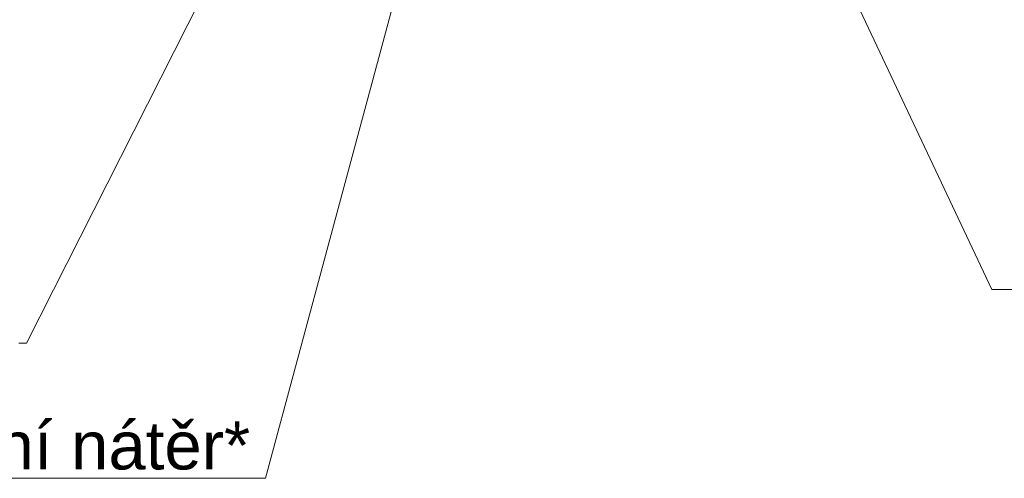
# Model space of a CAD drawing. Header units: millimetres. Extents: x -256498 to -248402, y 35117 to 38243.
# Tile 3 of 19: x -254318 to -254062, y 36617 to 36737. Entities that reach past the tile are written whole.
import ezdxf
from ezdxf.xclip import XClip

# ---------------------------------------------------------------- set-up
doc = ezdxf.new("R2010")
doc.units = ezdxf.units.MM
doc.header["$MEASUREMENT"] = 0
doc.header["$XCLIPFRAME"] = 0
doc.layers.add('POHLED ZÁPADNÍ_1_DEK_KÓTY', color=7, linetype='Continuous')
doc.styles.add('GENEROVANÝ_STYL_1', font='txt')

# ---------------------------------------------------------------- blocks, each defined once
blk = doc.blocks.new('Kresba_1_1', base_point=(-257906.41, 35743.73))
at = {"layer": 'POHLED ZÁPADNÍ_1_DEK_KÓTY', "color": 6, "linetype": 'Continuous', "lineweight": 18}
for p, q in [((-254176.07, 36908.9), (-254254.41, 36617.38)), ((-254211.3, 36860.73), (-254316.62, 36652.59)), ((-254116.84, 36775.72), (-254065.37, 36666.56)), ((-254065.37, 36666.56), (-254063.37, 36666.56)), ((-254063.37, 36666.56), (-253793.93, 36666.56)), ((-254316.62, 36652.59), (-254318.62, 36652.59)), ((-254256.41, 36617.38), (-254392.22, 36617.38)), ((-254254.41, 36617.38), (-254256.41, 36617.38))]:
    blk.add_line(p, q, dxfattribs=at)
at = {"layer": 'POHLED ZÁPADNÍ_1_DEK_KÓTY', "color": 6, "linetype": 'Continuous', "lineweight": 18, "insert": (-254258.41, 36632.18), "char_height": 12.5, "attachment_point": 3, "style": 'GENEROVANÝ_STYL_1'}
blk.add_mtext('\\A1;{\\pqr;\\fArial|b0|i0|c238|p38;Penetrační nátěr*}', dxfattribs=at)

msp = doc.modelspace()

# ---------------------------------------------------------------- block references
at = {"color": 9, "linetype": 'Continuous', "lineweight": 13}
ref = msp.add_blockref('Kresba_1_1', (-257906.41, 35743.73), dxfattribs=at)
XClip(ref).set_block_clipping_path([(-256498.2316725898, 35117.4811070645), (-250393.4922061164, 38243.016752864)])

doc.saveas('drawing.dxf')
